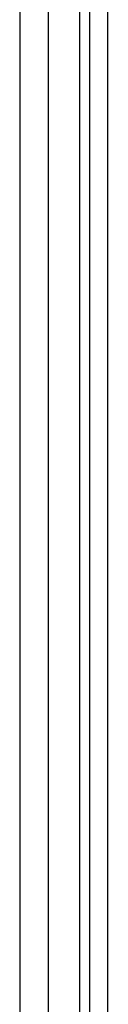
# Model space of a CAD drawing. Header units: inches. Extents: x 0 to 186, y -11 to 121.
# Tile 28 of 93: x 23.12 to 23.487, y 87.998 to 92.113. Entities that reach past the tile are written whole.
import ezdxf

# ---------------------------------------------------------------- set-up
doc = ezdxf.new("R2010")
doc.units = ezdxf.units.IN
doc.header["$LTSCALE"] = 11.141211
doc.header["$MEASUREMENT"] = 0
doc.layers.add('Visible Edges(ANSI)', color=7, linetype='Continuous', lineweight=25)
doc.layers.add('Visible Tangent Edges(ANSI)', color=7, linetype='Continuous', lineweight=25)

msp = doc.modelspace()

# ---------------------------------------------------------------- linework, layer by layer
at = {"layer": 'Visible Edges(ANSI)'}
for p, q in [((23.2373, 96.0852), (23.2373, 31.0116)), ((23.4118, 32.0363), (23.4118, 95.0604)), ((23.487, 32.0363), (23.487, 95.0604))]:
    msp.add_line(p, q, dxfattribs=at)
at = {"layer": 'Visible Tangent Edges(ANSI)'}
for p, q in [((23.1198, 31.0116), (23.1198, 96.0852)), ((23.3695, 31.8655), (23.3695, 95.2312))]:
    msp.add_line(p, q, dxfattribs=at)

doc.saveas('drawing.dxf')
